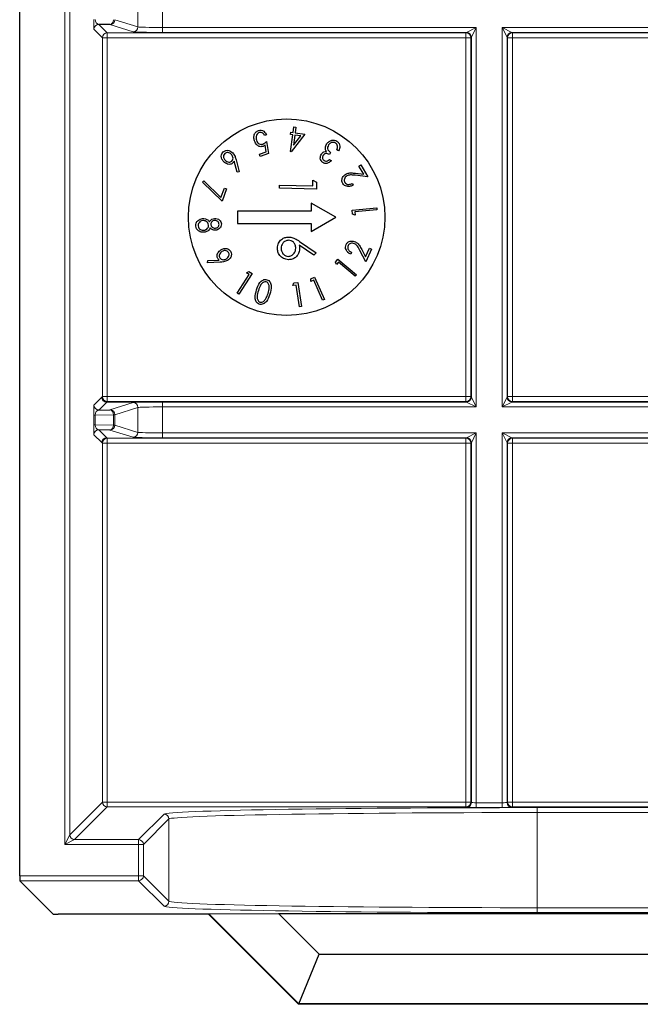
# Model space of a CAD drawing. Header units: millimetres. Extents: x 5 to 418, y 2 to 292.
# Tile 68 of 89: x 313.81 to 318.02, y 88.83 to 95.51. Entities that reach past the tile are written whole.
import ezdxf

# ---------------------------------------------------------------- set-up
doc = ezdxf.new("R2010")
doc.units = ezdxf.units.MM

msp = doc.modelspace()

# ---------------------------------------------------------------- linework, layer by layer
at = {"color": 7, "linetype": 'Continuous', "lineweight": 25}
for p, q in [((313.8091, 89.7014), (313.8091, 98.5516)), ((314.4216, 95.4751), (314.3464, 95.4764)), ((315.6655, 94.7435), (315.6706, 94.7817)), ((315.6706, 94.7817), (315.6844, 94.7799)), ((315.6844, 94.7799), (315.6793, 94.7417)), ((315.4846, 94.7282), (315.471, 94.7237)), ((315.6467, 94.7301), (315.6488, 94.7458)), ((315.6634, 94.7278), (315.6467, 94.7301)), ((315.6481, 94.6134), (315.6634, 94.7278)), ((315.6488, 94.7458), (315.6655, 94.7435)), ((315.7453, 94.7329), (315.6509, 94.613)), ((315.6772, 94.726), (315.6681, 94.6575)), ((315.6681, 94.6575), (315.7179, 94.7206)), ((315.7179, 94.7206), (315.6772, 94.726)), ((315.6793, 94.7417), (315.7453, 94.7329)), ((315.4831, 94.6116), (315.4755, 94.6569)), ((315.4846, 94.6823), (315.4983, 94.5999)), ((315.4361, 94.5961), (315.4831, 94.6116)), ((315.4411, 94.5811), (315.4361, 94.5961)), ((315.4983, 94.5999), (315.4411, 94.5811)), ((315.6509, 94.613), (315.6481, 94.6134)), ((315.9196, 94.6067), (315.9113, 94.594)), ((315.9739, 94.6186), (315.9625, 94.6261)), ((315.2853, 94.4739), (315.2649, 94.5489)), ((315.2776, 94.5588), (315.2997, 94.4754)), ((315.9126, 94.5599), (315.9245, 94.552)), ((316.1111, 94.515), (316.1249, 94.5232)), ((316.1439, 94.4597), (316.1111, 94.515)), ((316.1249, 94.5232), (316.1731, 94.4419)), ((315.2997, 94.4754), (315.2853, 94.4739)), ((316.1731, 94.4419), (316.0871, 94.4527)), ((316.0879, 94.4668), (316.1439, 94.4597)), ((315.0491, 94.406), (315.0596, 94.4143)), ((315.1823, 94.2777), (315.0491, 94.406)), ((315.0596, 94.4143), (315.1751, 94.3033)), ((315.5729, 94.3645), (315.5733, 94.387)), ((315.5733, 94.387), (315.7977, 94.3823)), ((315.7977, 94.3823), (315.7985, 94.4207)), ((315.7985, 94.4207), (315.8238, 94.4055)), ((315.8238, 94.4055), (315.8228, 94.3593)), ((316.0666, 94.398), (316.0735, 94.3865)), ((315.1751, 94.3033), (315.1981, 94.3659)), ((315.2127, 94.3605), (315.1823, 94.2777)), ((315.1981, 94.3659), (315.2127, 94.3605)), ((315.8228, 94.3593), (315.5729, 94.3645)), ((315.9542, 94.1686), (315.7875, 94.2649)), ((315.7875, 94.2649), (315.7875, 94.2103)), ((315.2875, 94.2103), (315.2875, 94.127)), ((315.7875, 94.2103), (315.2875, 94.2103)), ((316.0662, 94.2169), (316.232, 94.2314)), ((316.0686, 94.1897), (316.0662, 94.2169)), ((316.0856, 94.1828), (316.0686, 94.1897)), ((316.2332, 94.2176), (316.0837, 94.2045)), ((316.0837, 94.2045), (316.0856, 94.1828)), ((316.232, 94.2314), (316.2332, 94.2176)), ((315.2875, 94.127), (315.7875, 94.127)), ((315.7875, 94.0724), (315.9542, 94.1686)), ((315.7875, 94.127), (315.7875, 94.0724)), ((315.8063, 93.9109), (315.7067, 93.979)), ((315.7077, 94.0049), (315.8202, 93.9279)), ((315.8202, 93.9279), (315.8063, 93.9109)), ((316.0615, 93.9295), (316.0559, 93.9174)), ((316.1578, 93.8663), (316.1181, 93.9433)), ((316.1302, 93.9506), (316.156, 93.9004)), ((316.156, 93.9004), (316.1831, 93.9585)), ((316.1976, 93.9517), (316.1578, 93.8663)), ((316.1831, 93.9585), (316.1976, 93.9517)), ((315.0845, 93.8602), (315.086, 93.8745)), ((315.1702, 93.8634), (315.0845, 93.8602)), ((315.086, 93.8745), (315.1633, 93.8779)), ((315.9518, 93.8642), (315.9694, 93.885)), ((315.9587, 93.8474), (315.9518, 93.8642)), ((315.9729, 93.8641), (315.9587, 93.8474)), ((315.9694, 93.885), (316.0953, 93.7783)), ((316.0864, 93.7678), (315.9729, 93.8641)), ((315.2847, 93.6544), (315.3659, 93.7804)), ((315.3863, 93.7866), (315.2963, 93.6469)), ((315.3476, 93.7922), (315.3633, 93.8013)), ((315.3659, 93.7804), (315.3476, 93.7922)), ((315.3633, 93.8013), (315.3863, 93.7866)), ((316.0953, 93.7783), (316.0864, 93.7678)), ((315.6633, 93.7053), (315.6691, 93.7226)), ((315.685, 93.7085), (315.6633, 93.7053)), ((315.6691, 93.7226), (315.6963, 93.7267)), ((315.7071, 93.5604), (315.685, 93.7085)), ((315.6963, 93.7267), (315.7208, 93.5625)), ((315.7847, 93.7333), (315.7857, 93.7516)), ((315.8047, 93.7422), (315.7847, 93.7333)), ((315.7857, 93.7516), (315.8108, 93.7627)), ((315.8654, 93.6051), (315.8047, 93.7422)), ((315.8108, 93.7627), (315.8781, 93.6107)), ((315.2963, 93.6469), (315.2847, 93.6544)), ((315.8781, 93.6107), (315.8654, 93.6051)), ((315.7208, 93.5625), (315.7071, 93.5604)), ((314.3464, 92.8608), (314.4216, 92.8621)), ((314.4216, 92.7251), (314.3464, 92.7264)), ((314.0369, 89.4408), (313.8097, 89.6681)), ((315.091, 89.4403), (314.0703, 89.4403)), ((315.092, 89.4427), (315.091, 89.4403)), ((315.7018, 88.8295), (315.091, 89.4403)), ((315.092, 89.4427), (315.5648, 89.4461)), ((315.7028, 88.8319), (315.092, 89.4427)), ((315.5648, 89.4461), (322.0102, 89.4461)), ((315.5648, 89.4461), (315.8422, 89.1686)), ((315.7028, 88.8319), (315.8422, 89.1686)), ((315.8422, 89.1686), (321.7328, 89.1686)), ((315.7028, 88.8319), (315.7018, 88.8295)), ((321.8722, 88.8319), (315.7028, 88.8319)), ((321.8732, 88.8295), (315.7018, 88.8295))]:
    msp.add_line(p, q, dxfattribs=at)
at = {"color": 7, "linetype": 'Continuous', "lineweight": 18}
for p, q in [((314.1155, 89.9133), (314.1155, 98.5516)), ((314.1489, 98.5516), (314.1489, 89.98)), ((314.6121, 95.459), (314.6121, 95.6282)), ((314.7785, 95.6315), (314.7785, 95.4557)), ((314.3703, 95.3859), (314.313, 95.4431)), ((314.3464, 95.4764), (314.4036, 95.4192)), ((314.5788, 95.4257), (314.4216, 95.4751)), ((314.4549, 95.5084), (314.6121, 95.459)), ((314.7785, 95.4557), (314.7785, 95.4224)), ((314.7785, 95.4557), (316.908, 95.4557)), ((316.8413, 95.4224), (316.908, 95.4557)), ((316.908, 95.4557), (316.8746, 95.3891)), ((316.908, 95.4557), (316.908, 92.8815)), ((317.0837, 95.4557), (320.4913, 95.4557)), ((317.0837, 92.8815), (317.0837, 95.4557)), ((317.117, 95.3891), (317.0837, 95.4557)), ((317.0837, 95.4557), (317.1504, 95.4224)), ((314.3703, 92.9514), (314.3703, 95.3859)), ((314.3703, 95.3859), (314.4036, 95.3859)), ((314.4036, 95.4192), (316.8381, 95.4192)), ((314.4036, 95.3859), (314.4036, 95.4192)), ((314.4036, 95.3859), (314.4036, 92.9514)), ((316.8381, 95.3859), (314.4036, 95.3859)), ((316.8413, 95.4224), (314.7785, 95.4224)), ((316.8381, 95.4192), (316.8413, 95.4224)), ((316.8381, 95.3859), (316.8381, 95.4192)), ((316.8381, 92.9514), (316.8381, 95.3859)), ((316.8381, 95.3859), (316.8714, 95.3859)), ((316.8746, 95.3891), (316.8714, 95.3859)), ((316.8714, 95.3859), (316.8714, 92.9514)), ((316.8746, 92.9482), (316.8746, 95.3891)), ((317.117, 95.3891), (317.117, 92.9482)), ((317.1203, 95.3859), (317.117, 95.3891)), ((317.1203, 92.9514), (317.1203, 95.3859)), ((317.1536, 95.3859), (317.1203, 95.3859)), ((320.4246, 95.4224), (317.1504, 95.4224)), ((317.1504, 95.4224), (317.1536, 95.4192)), ((317.1536, 95.4192), (320.4214, 95.4192)), ((317.1536, 95.4192), (317.1536, 95.3859)), ((317.1536, 95.3859), (317.1536, 92.9514)), ((320.4214, 95.3859), (317.1536, 95.3859)), ((314.313, 92.8942), (314.3665, 92.9476)), ((314.3998, 92.9143), (314.3464, 92.8608)), ((314.3665, 92.9476), (314.3703, 92.9514)), ((314.3703, 92.9514), (314.4036, 92.9514)), ((314.4036, 92.9181), (314.3998, 92.9143)), ((314.6208, 92.9143), (314.3998, 92.9143)), ((314.4036, 92.9181), (314.4036, 92.9514)), ((314.4036, 92.9514), (316.8381, 92.9514)), ((316.8381, 92.9181), (314.4036, 92.9181)), ((314.4216, 92.8621), (314.5788, 92.9115)), ((314.7785, 92.9148), (316.8413, 92.9148)), ((314.7785, 92.8815), (314.7785, 92.9148)), ((316.8381, 92.9181), (316.8381, 92.9514)), ((316.8381, 92.9514), (316.8714, 92.9514)), ((316.8413, 92.9148), (316.8381, 92.9181)), ((316.908, 92.8815), (316.8413, 92.9148)), ((316.8714, 92.9514), (316.8746, 92.9482)), ((316.8746, 92.9482), (316.908, 92.8815)), ((317.0837, 92.8815), (317.117, 92.9482)), ((317.1504, 92.9148), (317.0837, 92.8815)), ((317.117, 92.9482), (317.1203, 92.9514)), ((317.1536, 92.9514), (317.1203, 92.9514)), ((317.1536, 92.9181), (317.1504, 92.9148)), ((317.1504, 92.9148), (320.4246, 92.9148)), ((317.1536, 92.9514), (317.1536, 92.9181)), ((317.1536, 92.9514), (320.4214, 92.9514)), ((320.4214, 92.9181), (317.1536, 92.9181)), ((314.6121, 92.8782), (314.4549, 92.8288)), ((314.6121, 92.709), (314.6121, 92.8782)), ((314.7785, 92.8815), (314.7785, 92.7057)), ((316.908, 92.8815), (314.7785, 92.8815)), ((320.4913, 92.8815), (317.0837, 92.8815)), ((314.3114, 92.7606), (314.3114, 92.8266)), ((314.3114, 92.8266), (314.3211, 92.8266)), ((314.4452, 92.8288), (314.3211, 92.8266)), ((314.3211, 92.8266), (314.3211, 92.7606)), ((314.4452, 92.7584), (314.4452, 92.8288)), ((314.4549, 92.8288), (314.4452, 92.8288)), ((314.4549, 92.8288), (314.4549, 92.7584)), ((314.3114, 92.7606), (314.3211, 92.7606)), ((314.3211, 92.7606), (314.4452, 92.7584)), ((314.3464, 92.7264), (314.3998, 92.673)), ((314.5788, 92.6757), (314.4216, 92.7251)), ((314.4549, 92.7584), (314.4452, 92.7584)), ((314.4549, 92.7584), (314.6121, 92.709)), ((314.7785, 92.7057), (314.7785, 92.6724)), ((314.7785, 92.7057), (316.908, 92.7057)), ((316.8413, 92.6724), (316.908, 92.7057)), ((316.908, 92.7057), (316.8746, 92.6391)), ((316.908, 92.7057), (316.908, 90.197)), ((317.0837, 92.7057), (320.4913, 92.7057)), ((317.0837, 90.197), (317.0837, 92.7057)), ((317.117, 92.6391), (317.0837, 92.7057)), ((317.0837, 92.7057), (317.1504, 92.6724)), ((314.3665, 92.6397), (314.313, 92.6931)), ((314.3703, 92.6359), (314.3665, 92.6397)), ((314.3998, 92.673), (314.4036, 92.6692)), ((314.4036, 92.6692), (316.8381, 92.6692)), ((314.4036, 92.6359), (314.4036, 92.6692)), ((316.8413, 92.6724), (314.7785, 92.6724)), ((316.8381, 92.6692), (316.8413, 92.6724)), ((316.8381, 92.6359), (316.8381, 92.6692)), ((316.8746, 92.6391), (316.8714, 92.6359)), ((316.8746, 90.1982), (316.8746, 92.6391)), ((317.117, 92.6391), (317.117, 90.1982)), ((317.1203, 92.6359), (317.117, 92.6391)), ((320.4246, 92.6724), (317.1504, 92.6724)), ((317.1504, 92.6724), (317.1536, 92.6692)), ((317.1536, 92.6692), (320.4214, 92.6692)), ((317.1536, 92.6359), (317.1536, 92.6692)), ((314.3703, 90.2014), (314.3703, 92.6359)), ((314.3703, 92.6359), (314.4036, 92.6359)), ((314.4036, 92.6359), (314.4036, 90.2014)), ((316.8381, 92.6359), (314.4036, 92.6359)), ((316.8381, 90.2014), (316.8381, 92.6359)), ((316.8381, 92.6359), (316.8714, 92.6359)), ((316.8714, 92.6359), (316.8714, 90.2014)), ((317.1203, 90.2014), (317.1203, 92.6359)), ((317.1203, 92.6359), (317.1536, 92.6359)), ((317.1536, 92.6359), (317.1536, 90.2014)), ((320.4214, 92.6359), (317.1536, 92.6359)), ((314.1489, 89.98), (314.3703, 90.2014)), ((314.4036, 90.1681), (314.1822, 89.9466)), ((314.3703, 90.2014), (314.4036, 90.2014)), ((314.4036, 90.1681), (314.4036, 90.2014)), ((314.4036, 90.2014), (316.8381, 90.2014)), ((316.8381, 90.1681), (314.4036, 90.1681)), ((316.8381, 90.1681), (316.8381, 90.2014)), ((316.8381, 90.2014), (316.8714, 90.2014)), ((316.8413, 90.1648), (316.8381, 90.1681)), ((316.8714, 90.2014), (316.8746, 90.1982)), ((316.908, 90.197), (316.908, 90.1637)), ((316.908, 90.197), (317.0837, 90.197)), ((317.0837, 90.197), (317.0837, 90.1637)), ((317.117, 90.1982), (317.1203, 90.2014)), ((317.1203, 90.2014), (317.1536, 90.2014)), ((317.1536, 90.1681), (317.1504, 90.1648)), ((317.1536, 90.1681), (317.1536, 90.2014)), ((317.1536, 90.2014), (320.4214, 90.2014)), ((320.4214, 90.1681), (317.1536, 90.1681)), ((314.6155, 89.9466), (314.7888, 90.1199)), ((317.0837, 90.1637), (316.908, 90.1637)), ((317.3218, 90.1634), (320.2532, 90.1634)), ((317.3218, 90.1634), (317.3218, 90.1301)), ((317.3218, 90.1301), (317.3218, 89.4846)), ((320.2532, 90.1301), (317.3218, 90.1301)), ((314.8221, 90.0866), (314.6489, 89.9133)), ((314.8221, 89.5281), (314.8221, 90.0866)), ((314.1155, 89.9133), (314.1489, 89.98)), ((314.1822, 89.9466), (314.1155, 89.9133)), ((314.6155, 89.9133), (314.1155, 89.9133)), ((314.1822, 89.9466), (314.6155, 89.9466)), ((314.6155, 89.9466), (314.6155, 89.9133)), ((314.6155, 89.7014), (314.6155, 89.9133)), ((314.6155, 89.9133), (314.6489, 89.9133)), ((314.6489, 89.9133), (314.6489, 89.7014)), ((313.8091, 89.7014), (314.6155, 89.7014)), ((314.6155, 89.7014), (314.6155, 89.6681)), ((314.6155, 89.7014), (314.6489, 89.7014)), ((314.6489, 89.7014), (314.8221, 89.5281)), ((314.6155, 89.6681), (313.8097, 89.6681)), ((314.7888, 89.4948), (314.6155, 89.6681)), ((317.3218, 89.4846), (317.3218, 89.4513)), ((317.3218, 89.4846), (320.2532, 89.4846)), ((320.2532, 89.4513), (317.3218, 89.4513))]:
    msp.add_line(p, q, dxfattribs=at)
at = {"color": 7, "linetype": 'Continuous', "lineweight": 25}
msp.add_circle((315.6208, 94.1686), 0.6667, dxfattribs=at)
at = {"color": 7, "linetype": 'Continuous', "lineweight": 18}
for centre, radius, start, end in [((314.3464, 95.4431), 0.0333, 90.02044, 179.97956), ((314.4152, 95.5046), 0.0302, 282.23793, 7.22506), ((314.4215, 95.5085), 0.0333, 270.10474, 359.97481), ((314.5787, 95.4591), 0.0333, 270.10474, 359.97481), ((314.4036, 95.3859), 0.0333, 90.02044, 179.97956), ((316.8381, 95.3859), 0.0333, 0.02044, 89.97956), ((316.8413, 95.3891), 0.0333, 0.02044, 89.97956), ((317.1504, 95.3891), 0.0333, 90.02044, 179.97956), ((317.1536, 95.3859), 0.0333, 90.02044, 179.97956), ((314.4036, 92.9514), 0.0333, 180.02044, 269.97956), ((314.5787, 92.8782), 0.0333, 0.02519, 89.89526), ((316.8381, 92.9514), 0.0333, 270.02044, 359.97956), ((316.8413, 92.9482), 0.0333, 270.02044, 359.97956), ((317.1504, 92.9482), 0.0333, 180.02044, 269.97956), ((317.1536, 92.9514), 0.0333, 180.02044, 269.97956), ((314.3464, 92.8942), 0.0333, 180.02044, 269.97956), ((314.4152, 92.8326), 0.0302, 352.77494, 77.76207), ((314.4215, 92.8288), 0.0333, 0.02519, 89.89526), ((314.3464, 92.6931), 0.0333, 90.02044, 179.97956), ((314.4152, 92.7546), 0.0302, 282.23793, 7.22506), ((314.4215, 92.7585), 0.0333, 270.10474, 359.97481), ((314.5787, 92.7091), 0.0333, 270.10474, 359.97481), ((314.3998, 92.6397), 0.0333, 90.02044, 179.97956), ((314.4036, 92.6359), 0.0333, 90.02044, 179.97956), ((316.8381, 92.6359), 0.0333, 0.02044, 89.97956), ((316.8413, 92.6391), 0.0333, 0.02044, 89.97956), ((317.1504, 92.6391), 0.0333, 90.02044, 179.97956), ((317.1536, 92.6359), 0.0333, 90.02044, 179.97956), ((314.4036, 90.2014), 0.0333, 180.02044, 269.97956), ((316.8381, 90.2014), 0.0333, 270.02044, 359.97956), ((316.8413, 90.1982), 0.0333, 270.02044, 359.97956), ((317.1504, 90.1982), 0.0333, 180.02044, 269.97956), ((317.1536, 90.2014), 0.0333, 180.02044, 269.97956), ((314.7888, 90.0866), 0.0333, 0.02044, 89.97956), ((314.1822, 89.98), 0.0333, 180.02044, 269.97956), ((314.6155, 89.9133), 0.0333, 0.02044, 89.97956), ((314.6155, 89.7014), 0.0333, 270.02044, 359.97956), ((314.7888, 89.5281), 0.0333, 270.02044, 359.97956)]:
    msp.add_arc(centre, radius, start, end, dxfattribs=at)
for centre, major_axis, ratio, start_param, end_param in [((314.3131, 95.5098), (0, 0.0667), 0.025118, 1.558009, 3.116464), ((314.3464, 95.5098), (-0.0022, 0.0333), 0.755078, 1.49588, 3.054336), ((314.7785, 95.4592), (0.1667, 0), 0.020946, 3.197091, 4.712389), ((314.7785, 95.4259), (0.2, 0), 0.017455, 3.197091, 4.712389), ((314.7785, 92.9113), (0.2, 0), 0.017455, 1.570796, 3.086094), ((314.3131, 92.8275), (0, 0.0667), 0.025118, 0.025129, 1.583584), ((314.3464, 92.8275), (0.0022, 0.0333), 0.755078, 0.087257, 1.645712), ((314.7785, 92.878), (0.1667, 0), 0.020946, 1.570796, 3.086094), ((314.3131, 92.7598), (0, 0.0667), 0.025118, 1.558009, 3.116464), ((314.3464, 92.7598), (-0.0022, 0.0333), 0.755078, 1.49588, 3.054336), ((314.7785, 92.7092), (0.1667, 0), 0.020946, 3.197091, 4.712389), ((314.7785, 92.6759), (0.2, 0), 0.017455, 3.197091, 4.712389), ((316.908, 90.1982), (0.0333, 0), 0.03491, 3.159046, 4.712389), ((317.0837, 90.1982), (0.0333, 0), 0.03491, 4.712389, 6.265732), ((317.3218, 90.1192), (2.5333, 0), 0.017455, 1.570796, 3.124139), ((317.3218, 90.0858), (2.5, 0), 0.017688, 1.570796, 3.124139), ((316.908, 90.1649), (0.0667, 0), 0.017455, 3.159046, 4.712389), ((317.0837, 90.1649), (0.0667, 0), 0.017455, 4.712389, 6.265732), ((317.3218, 89.5289), (2.5, 0), 0.017688, 3.159046, 4.712389), ((317.3218, 89.4955), (2.5333, 0), 0.017455, 3.159046, 4.712389)]:
    msp.add_ellipse(centre, major_axis=major_axis, ratio=ratio, start_param=start_param, end_param=end_param, dxfattribs=at)
at = {"color": 7, "linetype": 'Continuous', "lineweight": 25}
for centre, major_axis, start_param, end_param in [((313.8097, 89.7014), (0, 0.0333), 1.570796, 3.124139), ((314.0703, 89.4408), (0.0333, 0), 3.159046, 4.712389)]:
    msp.add_ellipse(centre, major_axis=major_axis, ratio=0.017455, start_param=start_param, end_param=end_param, dxfattribs=at)
for points, knots in [([(315.4026, 94.6866), (315.4008, 94.6943), (315.3971, 94.7098), (315.4013, 94.732), (315.4132, 94.7495), (315.4247, 94.7546), (315.4304, 94.7571)], [0, 0, 0, 0, 0.280491, 0.560353, 0.780078, 1, 1, 1, 1]), ([(315.4344, 94.7422), (315.4294, 94.7393), (315.4194, 94.7337), (315.4118, 94.7135), (315.4146, 94.6991), (315.4164, 94.6904)], [0, 0, 0, 0, 0.278725, 0.559911, 1, 1, 1, 1]), ([(315.4304, 94.7571), (315.4367, 94.7583), (315.4492, 94.7607), (315.4708, 94.7506), (315.4794, 94.7367), (315.4846, 94.7282)], [0, 0, 0, 0, 0.27998, 0.560557, 1, 1, 1, 1]), ([(315.471, 94.7237), (315.4689, 94.7273), (315.4647, 94.7346), (315.4548, 94.7414), (315.4442, 94.7441), (315.4377, 94.7428), (315.4344, 94.7422)], [0, 0, 0, 0, 0.280652, 0.559908, 0.780152, 1, 1, 1, 1]), ([(315.461, 94.6487), (315.4537, 94.6475), (315.4392, 94.6451), (315.4153, 94.659), (315.4074, 94.6761), (315.4026, 94.6866)], [0, 0, 0, 0, 0.279536, 0.560216, 1, 1, 1, 1]), ([(315.4164, 94.6904), (315.4183, 94.6855), (315.4223, 94.6757), (315.4337, 94.6658), (315.447, 94.6617), (315.4551, 94.6636), (315.4592, 94.6646)], [0, 0, 0, 0, 0.280655, 0.560141, 0.779801, 1, 1, 1, 1]), ([(315.4592, 94.6646), (315.4645, 94.6671), (315.4739, 94.6718), (315.4813, 94.6791), (315.4846, 94.6823)], [0, 0, 0, 0, 0.559026, 1, 1, 1, 1]), ([(315.4755, 94.6569), (315.473, 94.655), (315.4685, 94.6517), (315.4633, 94.6496), (315.461, 94.6487)], [0, 0, 0, 0, 0.56009, 1, 1, 1, 1]), ([(315.8845, 94.6361), (315.8849, 94.642), (315.8855, 94.6526), (315.8908, 94.6618), (315.8931, 94.6658)], [0, 0, 0, 0, 0.559473, 1, 1, 1, 1]), ([(315.8931, 94.6658), (315.8979, 94.6716), (315.9074, 94.6831), (315.9269, 94.6918), (315.9466, 94.6924), (315.9571, 94.687), (315.9623, 94.6843)], [0, 0, 0, 0, 0.280155, 0.559971, 0.779998, 1, 1, 1, 1]), ([(315.9053, 94.6593), (315.9028, 94.6542), (315.8977, 94.6438), (315.9004, 94.622), (315.9124, 94.6125), (315.9196, 94.6067)], [0, 0, 0, 0, 0.280509, 0.560297, 1, 1, 1, 1]), ([(315.9533, 94.671), (315.9486, 94.6734), (315.9393, 94.6782), (315.9245, 94.6754), (315.9128, 94.669), (315.9078, 94.6626), (315.9053, 94.6593)], [0, 0, 0, 0, 0.279489, 0.558705, 0.77927, 1, 1, 1, 1]), ([(315.9667, 94.6512), (315.9653, 94.6557), (315.9628, 94.6637), (315.9562, 94.6687), (315.9533, 94.671)], [0, 0, 0, 0, 0.558586, 1, 1, 1, 1]), ([(315.9623, 94.6843), (315.9676, 94.6798), (315.9782, 94.6708), (315.9839, 94.6455), (315.9777, 94.6288), (315.9739, 94.6186)], [0, 0, 0, 0, 0.279818, 0.559698, 1, 1, 1, 1]), ([(315.9625, 94.6261), (315.9642, 94.6307), (315.9671, 94.6388), (315.9668, 94.6474), (315.9667, 94.6512)], [0, 0, 0, 0, 0.560685, 1, 1, 1, 1]), ([(315.194, 94.5451), (315.1895, 94.5505), (315.1807, 94.5614), (315.1763, 94.5809), (315.1792, 94.5991), (315.1861, 94.6078), (315.1896, 94.6121)], [0, 0, 0, 0, 0.28042, 0.560078, 0.780227, 1, 1, 1, 1]), ([(315.1896, 94.6121), (315.1953, 94.616), (315.2067, 94.6238), (315.2327, 94.6224), (315.2467, 94.6114), (315.2552, 94.6047)], [0, 0, 0, 0, 0.27964, 0.560233, 1, 1, 1, 1]), ([(315.2004, 94.6001), (315.1976, 94.5962), (315.1919, 94.5885), (315.1925, 94.5747), (315.1965, 94.5632), (315.2013, 94.5575), (315.2038, 94.5547)], [0, 0, 0, 0, 0.278324, 0.558262, 0.779056, 1, 1, 1, 1]), ([(315.2457, 94.5951), (315.2421, 94.5982), (315.2349, 94.6045), (315.2219, 94.6077), (315.2094, 94.6069), (315.2034, 94.6023), (315.2004, 94.6001)], [0, 0, 0, 0, 0.280405, 0.560413, 0.780383, 1, 1, 1, 1]), ([(315.2491, 94.5497), (315.252, 94.5536), (315.2577, 94.5613), (315.2569, 94.5751), (315.2529, 94.5866), (315.2481, 94.5923), (315.2457, 94.5951)], [0, 0, 0, 0, 0.278375, 0.558341, 0.779029, 1, 1, 1, 1]), ([(315.2552, 94.6047), (315.2609, 94.5969), (315.2712, 94.5829), (315.2756, 94.5662), (315.2776, 94.5588)], [0, 0, 0, 0, 0.55878, 1, 1, 1, 1]), ([(315.8669, 94.539), (315.8623, 94.5431), (315.8531, 94.5513), (315.8486, 94.5683), (315.8501, 94.5841), (315.8546, 94.5926), (315.8568, 94.5968)], [0, 0, 0, 0, 0.279273, 0.558925, 0.779467, 1, 1, 1, 1]), ([(315.8568, 94.5968), (315.8591, 94.5998), (315.8636, 94.6058), (315.875, 94.6133), (315.8846, 94.6145), (315.8905, 94.6152)], [0, 0, 0, 0, 0.280619, 0.561007, 1, 1, 1, 1]), ([(315.869, 94.5888), (315.8672, 94.5853), (315.8637, 94.5784), (315.8645, 94.5673), (315.8686, 94.5581), (315.8734, 94.5544), (315.8757, 94.5525)], [0, 0, 0, 0, 0.279907, 0.559807, 0.77977, 1, 1, 1, 1]), ([(315.9113, 94.594), (315.9074, 94.5961), (315.8995, 94.6003), (315.8867, 94.6012), (315.8757, 94.5969), (315.8712, 94.5915), (315.869, 94.5888)], [0, 0, 0, 0, 0.280439, 0.560399, 0.780021, 1, 1, 1, 1]), ([(315.8905, 94.6152), (315.8886, 94.6189), (315.8853, 94.6255), (315.8847, 94.6329), (315.8845, 94.6361)], [0, 0, 0, 0, 0.559723, 1, 1, 1, 1]), ([(315.2568, 94.5369), (315.2513, 94.5332), (315.2403, 94.5257), (315.2154, 94.528), (315.2021, 94.5386), (315.194, 94.5451)], [0, 0, 0, 0, 0.279205, 0.560335, 1, 1, 1, 1]), ([(315.2038, 94.5547), (315.2073, 94.5515), (315.2145, 94.5453), (315.2276, 94.542), (315.2401, 94.5429), (315.2461, 94.5474), (315.2491, 94.5497)], [0, 0, 0, 0, 0.280391, 0.560267, 0.780317, 1, 1, 1, 1]), ([(315.2649, 94.5489), (315.2637, 94.5464), (315.2616, 94.542), (315.2583, 94.5384), (315.2568, 94.5369)], [0, 0, 0, 0, 0.560106, 1, 1, 1, 1]), ([(315.9245, 94.552), (315.9201, 94.5479), (315.9113, 94.5397), (315.8955, 94.5331), (315.8796, 94.5325), (315.8711, 94.5369), (315.8669, 94.539)], [0, 0, 0, 0, 0.280726, 0.560477, 0.780265, 1, 1, 1, 1]), ([(315.8757, 94.5525), (315.8792, 94.5508), (315.8861, 94.5475), (315.9001, 94.5504), (315.9078, 94.5563), (315.9126, 94.5599)], [0, 0, 0, 0, 0.279195, 0.558741, 1, 1, 1, 1]), ([(316.0014, 94.3977), (315.9987, 94.4041), (315.9932, 94.4169), (315.999, 94.4361), (316.0089, 94.4508), (316.0178, 94.4569), (316.0222, 94.46)], [0, 0, 0, 0, 0.278897, 0.558314, 0.779051, 1, 1, 1, 1]), ([(316.0295, 94.4485), (316.0256, 94.4457), (316.0179, 94.4401), (316.0122, 94.4278), (316.0107, 94.4154), (316.0139, 94.4085), (316.0154, 94.4051)], [0, 0, 0, 0, 0.280118, 0.55997, 0.779982, 1, 1, 1, 1]), ([(316.0222, 94.46), (316.0292, 94.4633), (316.0407, 94.4688), (316.0584, 94.4693), (316.0731, 94.4685), (316.083, 94.4673), (316.0879, 94.4668)], [0, 0, 0, 0, 0.3389875, 0.5591537, 0.7795627, 1, 1, 1, 1]), ([(316.0871, 94.4527), (316.0804, 94.4534), (316.0695, 94.4547), (316.0542, 94.4556), (316.0411, 94.4544), (316.0333, 94.4505), (316.0295, 94.4485)], [0, 0, 0, 0, 0.340376, 0.560583, 0.780282, 1, 1, 1, 1]), ([(316.0735, 94.3865), (316.0666, 94.3833), (316.0529, 94.3767), (316.0313, 94.3766), (316.0124, 94.3834), (316.0051, 94.3929), (316.0014, 94.3977)], [0, 0, 0, 0, 0.280614, 0.560443, 0.780355, 1, 1, 1, 1]), ([(316.0154, 94.4051), (316.0189, 94.4009), (316.0259, 94.3926), (316.0461, 94.3893), (316.0588, 94.3947), (316.0666, 94.398)], [0, 0, 0, 0, 0.278938, 0.559081, 1, 1, 1, 1]), ([(315.0053, 94.1081), (315.0052, 94.1154), (315.0051, 94.13), (315.0182, 94.1465), (315.0339, 94.1564), (315.045, 94.1585), (315.0506, 94.1595)], [0, 0, 0, 0, 0.279834, 0.558404, 0.779241, 1, 1, 1, 1]), ([(315.0266, 94.0733), (315.0233, 94.0755), (315.0168, 94.08), (315.0083, 94.0918), (315.0064, 94.1019), (315.0053, 94.1081)], [0, 0, 0, 0, 0.280481, 0.560682, 1, 1, 1, 1]), ([(315.0514, 94.1456), (315.0465, 94.1445), (315.0368, 94.1424), (315.026, 94.133), (315.0206, 94.1211), (315.0208, 94.1133), (315.0208, 94.1094)], [0, 0, 0, 0, 0.27999, 0.559357, 0.779482, 1, 1, 1, 1]), ([(315.0208, 94.1094), (315.0219, 94.1043), (315.0239, 94.0942), (315.0352, 94.0846), (315.0474, 94.0797), (315.0554, 94.0798), (315.0594, 94.0799)], [0, 0, 0, 0, 0.279553, 0.558594, 0.779234, 1, 1, 1, 1]), ([(315.0506, 94.1595), (315.0569, 94.1596), (315.0672, 94.1597), (315.0805, 94.154), (315.09, 94.1465), (315.0951, 94.1402), (315.0976, 94.137)], [0, 0, 0, 0, 0.339366, 0.559457, 0.779606, 1, 1, 1, 1]), ([(315.0914, 94.1155), (315.0901, 94.1207), (315.0877, 94.1309), (315.0761, 94.1405), (315.0637, 94.1458), (315.0555, 94.1457), (315.0514, 94.1456)], [0, 0, 0, 0, 0.279057, 0.558794, 0.779369, 1, 1, 1, 1]), ([(315.0594, 94.0799), (315.0643, 94.081), (315.0741, 94.0831), (315.0846, 94.0926), (315.0913, 94.1038), (315.0913, 94.1116), (315.0914, 94.1155)], [0, 0, 0, 0, 0.279796, 0.559918, 0.780093, 1, 1, 1, 1]), ([(315.0976, 94.137), (315.0996, 94.1405), (315.1035, 94.1474), (315.1146, 94.157), (315.1248, 94.1593), (315.1309, 94.1608)], [0, 0, 0, 0, 0.280846, 0.561328, 1, 1, 1, 1]), ([(315.1322, 94.1468), (315.1282, 94.1458), (315.1202, 94.144), (315.1118, 94.136), (315.1063, 94.1269), (315.1062, 94.1204), (315.1062, 94.1172)], [0, 0, 0, 0, 0.279497, 0.559694, 0.779993, 1, 1, 1, 1]), ([(315.1062, 94.1172), (315.1072, 94.1132), (315.1093, 94.1053), (315.1184, 94.0979), (315.1282, 94.0941), (315.1345, 94.0941), (315.1377, 94.0941)], [0, 0, 0, 0, 0.27891, 0.558484, 0.779287, 1, 1, 1, 1]), ([(315.1309, 94.1608), (315.1371, 94.1606), (315.1495, 94.1601), (315.1648, 94.1511), (315.1748, 94.1383), (315.1769, 94.1288), (315.1779, 94.124)], [0, 0, 0, 0, 0.2797285, 0.559451, 0.7798099, 1, 1, 1, 1]), ([(315.1618, 94.1231), (315.161, 94.127), (315.1593, 94.1348), (315.1509, 94.1426), (315.1416, 94.1469), (315.1353, 94.1468), (315.1322, 94.1468)], [0, 0, 0, 0, 0.279551, 0.559057, 0.779428, 1, 1, 1, 1]), ([(315.1377, 94.0941), (315.1416, 94.095), (315.1493, 94.0968), (315.1579, 94.1042), (315.1622, 94.1138), (315.1619, 94.12), (315.1618, 94.1231)], [0, 0, 0, 0, 0.279754, 0.559695, 0.779479, 1, 1, 1, 1]), ([(315.1779, 94.124), (315.1776, 94.1179), (315.1769, 94.1055), (315.166, 94.0915), (315.1526, 94.0829), (315.1432, 94.0811), (315.1384, 94.0802)], [0, 0, 0, 0, 0.2790891, 0.5586555, 0.7793349, 1, 1, 1, 1]), ([(315.0611, 94.0661), (315.0544, 94.066), (315.0423, 94.0657), (315.0314, 94.071), (315.0266, 94.0733)], [0, 0, 0, 0, 0.559652, 1, 1, 1, 1]), ([(315.1015, 94.0964), (315.0987, 94.0911), (315.094, 94.0823), (315.0834, 94.0731), (315.0727, 94.0679), (315.065, 94.0667), (315.0611, 94.0661)], [0, 0, 0, 0, 0.339754, 0.559634, 0.779751, 1, 1, 1, 1]), ([(315.1384, 94.0802), (315.1345, 94.08), (315.1266, 94.0798), (315.1129, 94.0845), (315.1058, 94.0919), (315.1015, 94.0964)], [0, 0, 0, 0, 0.280538, 0.560793, 1, 1, 1, 1]), ([(315.558, 93.9602), (315.5596, 93.9714), (315.5627, 93.9937), (315.5836, 94.0185), (315.6093, 94.0323), (315.6269, 94.0336), (315.6357, 94.0343)], [0, 0, 0, 0, 0.27967, 0.559085, 0.779558, 1, 1, 1, 1]), ([(315.6343, 94.0119), (315.6266, 94.011), (315.6112, 94.0092), (315.595, 93.9939), (315.5854, 93.9765), (315.5842, 93.9645), (315.5836, 93.9585)], [0, 0, 0, 0, 0.279059, 0.55882, 0.779303, 1, 1, 1, 1]), ([(315.683, 93.9583), (315.6825, 93.966), (315.6815, 93.9812), (315.6687, 93.9989), (315.6522, 94.0099), (315.6403, 94.0112), (315.6343, 94.0119)], [0, 0, 0, 0, 0.2801275, 0.5595148, 0.7797192, 1, 1, 1, 1]), ([(315.6357, 94.0343), (315.6446, 94.0332), (315.6593, 94.0315), (315.6782, 94.0231), (315.6933, 94.0146), (315.7029, 94.0081), (315.7077, 94.0049)], [0, 0, 0, 0, 0.339374, 0.559486, 0.779731, 1, 1, 1, 1]), ([(315.7067, 93.979), (315.7073, 93.9742), (315.7085, 93.9656), (315.7085, 93.9569), (315.7085, 93.9531)], [0, 0, 0, 0, 0.55991, 1, 1, 1, 1]), ([(316.0559, 93.9174), (316.0493, 93.9212), (316.0362, 93.9289), (316.0239, 93.9465), (316.0189, 93.966), (316.0227, 93.9774), (316.0246, 93.9831)], [0, 0, 0, 0, 0.280613, 0.560469, 0.78036, 1, 1, 1, 1]), ([(316.0246, 93.9831), (316.0283, 93.989), (316.0358, 94.0007), (316.0549, 94.0067), (316.0725, 94.0068), (316.0826, 94.0029), (316.0876, 94.001)], [0, 0, 0, 0, 0.278838, 0.558333, 0.779071, 1, 1, 1, 1]), ([(316.0385, 93.9757), (316.0373, 93.9723), (316.0349, 93.9655), (316.0367, 93.9546), (316.0441, 93.9407), (316.0543, 93.9341), (316.0615, 93.9295)], [0, 0, 0, 0, 0.186786, 0.373589, 0.560709, 1, 1, 1, 1]), ([(316.0822, 93.9886), (316.0777, 93.9902), (316.0687, 93.9934), (316.0554, 93.9912), (316.0443, 93.9854), (316.0405, 93.9789), (316.0385, 93.9757)], [0, 0, 0, 0, 0.28012, 0.560051, 0.780054, 1, 1, 1, 1]), ([(316.1181, 93.9433), (316.1151, 93.9492), (316.11, 93.959), (316.102, 93.9721), (316.0936, 93.9822), (316.086, 93.9865), (316.0822, 93.9886)], [0, 0, 0, 0, 0.340356, 0.560561, 0.780283, 1, 1, 1, 1]), ([(316.0876, 94.001), (316.0943, 93.9971), (316.1052, 93.9906), (316.1157, 93.9763), (316.1233, 93.9637), (316.1279, 93.955), (316.1302, 93.9506)], [0, 0, 0, 0, 0.339027, 0.55919, 0.779581, 1, 1, 1, 1]), ([(315.1534, 93.8884), (315.151, 93.8946), (315.1462, 93.9069), (315.1537, 93.9306), (315.1668, 93.9412), (315.1749, 93.9477)], [0, 0, 0, 0, 0.279239, 0.560387, 1, 1, 1, 1]), ([(315.1819, 93.9362), (315.1781, 93.9334), (315.1705, 93.9278), (315.1645, 93.9158), (315.1628, 93.9034), (315.1659, 93.8966), (315.1675, 93.8932)], [0, 0, 0, 0, 0.280343, 0.560391, 0.78042, 1, 1, 1, 1]), ([(315.1749, 93.9477), (315.1811, 93.9509), (315.1936, 93.9571), (315.2135, 93.957), (315.2305, 93.9503), (315.2374, 93.9417), (315.2409, 93.9374)], [0, 0, 0, 0, 0.2803769, 0.5600371, 0.7802677, 1, 1, 1, 1]), ([(315.2268, 93.9295), (315.2237, 93.9331), (315.2174, 93.9403), (315.2039, 93.9427), (315.1918, 93.9414), (315.1852, 93.9379), (315.1819, 93.9362)], [0, 0, 0, 0, 0.2783656, 0.5583774, 0.7790785, 1, 1, 1, 1]), ([(315.2123, 93.8864), (315.2161, 93.8892), (315.2238, 93.8949), (315.2297, 93.9069), (315.2315, 93.9193), (315.2284, 93.9261), (315.2268, 93.9295)], [0, 0, 0, 0, 0.280318, 0.560321, 0.780338, 1, 1, 1, 1]), ([(315.2409, 93.9374), (315.2435, 93.931), (315.2487, 93.9182), (315.2429, 93.899), (315.2327, 93.8846), (315.224, 93.8783), (315.2196, 93.8751)], [0, 0, 0, 0, 0.278542, 0.558068, 0.778993, 1, 1, 1, 1]), ([(315.6329, 93.8805), (315.6215, 93.882), (315.5987, 93.8851), (315.5738, 93.9069), (315.56, 93.9333), (315.5586, 93.9512), (315.558, 93.9602)], [0, 0, 0, 0, 0.279631, 0.55896, 0.779478, 1, 1, 1, 1]), ([(315.5836, 93.9585), (315.5842, 93.9508), (315.5854, 93.9354), (315.5979, 93.9173), (315.614, 93.9052), (315.626, 93.9037), (315.632, 93.9029)], [0, 0, 0, 0, 0.280018, 0.5598526, 0.7799871, 1, 1, 1, 1]), ([(315.632, 93.9029), (315.6399, 93.9039), (315.6556, 93.9059), (315.6718, 93.922), (315.6813, 93.9399), (315.6824, 93.9522), (315.683, 93.9583)], [0, 0, 0, 0, 0.278754, 0.558605, 0.779147, 1, 1, 1, 1]), ([(315.7085, 93.9531), (315.707, 93.9422), (315.7041, 93.9203), (315.6835, 93.8964), (315.6588, 93.8821), (315.6415, 93.881), (315.6329, 93.8805)], [0, 0, 0, 0, 0.279638, 0.559326, 0.779527, 1, 1, 1, 1]), ([(315.1633, 93.8779), (315.1612, 93.8796), (315.1574, 93.8827), (315.1546, 93.8867), (315.1534, 93.8884)], [0, 0, 0, 0, 0.560037, 1, 1, 1, 1]), ([(315.1675, 93.8932), (315.1706, 93.8896), (315.1768, 93.8824), (315.1903, 93.8799), (315.2024, 93.8813), (315.209, 93.8847), (315.2123, 93.8864)], [0, 0, 0, 0, 0.278322, 0.558252, 0.779007, 1, 1, 1, 1]), ([(315.2196, 93.8751), (315.2108, 93.8713), (315.195, 93.8643), (315.1778, 93.8637), (315.1702, 93.8634)], [0, 0, 0, 0, 0.558734, 1, 1, 1, 1]), ([(315.4169, 93.6755), (315.4227, 93.693), (315.4316, 93.7193), (315.4557, 93.7417), (315.4736, 93.7473), (315.4827, 93.7456), (315.4872, 93.7447)], [0, 0, 0, 0, 0.500588, 0.749778, 0.874957, 1, 1, 1, 1]), ([(315.4829, 93.7294), (315.4793, 93.73), (315.472, 93.7311), (315.4581, 93.7254), (315.4404, 93.7062), (315.4337, 93.6852), (315.4292, 93.6712)], [0, 0, 0, 0, 0.124645, 0.249784, 0.499032, 1, 1, 1, 1]), ([(315.4945, 93.6508), (315.4984, 93.6649), (315.5042, 93.686), (315.501, 93.7119), (315.4928, 93.7245), (315.4862, 93.7278), (315.4829, 93.7294)], [0, 0, 0, 0, 0.500752, 0.750172, 0.875333, 1, 1, 1, 1]), ([(315.4872, 93.7447), (315.4915, 93.7428), (315.5, 93.7391), (315.5117, 93.7244), (315.5193, 93.692), (315.5119, 93.6652), (315.5069, 93.6473)], [0, 0, 0, 0, 0.125085, 0.250332, 0.499708, 1, 1, 1, 1]), ([(315.4352, 93.5786), (315.431, 93.5805), (315.4225, 93.5841), (315.4109, 93.5989), (315.4041, 93.6312), (315.4118, 93.6577), (315.4169, 93.6755)], [0, 0, 0, 0, 0.125022, 0.250201, 0.499437, 1, 1, 1, 1]), ([(315.4292, 93.6712), (315.4249, 93.6572), (315.4184, 93.6361), (315.4221, 93.6102), (315.4303, 93.5977), (315.4369, 93.5944), (315.4401, 93.5928)], [0, 0, 0, 0, 0.500919, 0.750212, 0.875371, 1, 1, 1, 1]), ([(315.5069, 93.6473), (315.5008, 93.6297), (315.4916, 93.6034), (315.4669, 93.5813), (315.4488, 93.576), (315.4397, 93.5778), (315.4352, 93.5786)], [0, 0, 0, 0, 0.500354, 0.749719, 0.874939, 1, 1, 1, 1]), ([(315.4768, 93.6117), (315.4808, 93.6187), (315.488, 93.6312), (315.4925, 93.6448), (315.4945, 93.6508)], [0, 0, 0, 0, 0.559735, 1, 1, 1, 1]), ([(315.4401, 93.5928), (315.4443, 93.5922), (315.4526, 93.5912), (315.4664, 93.598), (315.4729, 93.6065), (315.4768, 93.6117)], [0, 0, 0, 0, 0.279071, 0.559449, 1, 1, 1, 1])]:
    msp.add_open_spline(points, degree=3, knots=knots, dxfattribs=at)
at = {"color": 7, "linetype": 'Continuous', "lineweight": 18}
msp.add_open_spline([(314.3665, 92.9476), (314.367, 92.9432), (314.368, 92.9345), (314.3757, 92.9235), (314.3867, 92.9158), (314.3954, 92.9148), (314.3998, 92.9143)], degree=3, dxfattribs=at)

doc.saveas('drawing.dxf')
